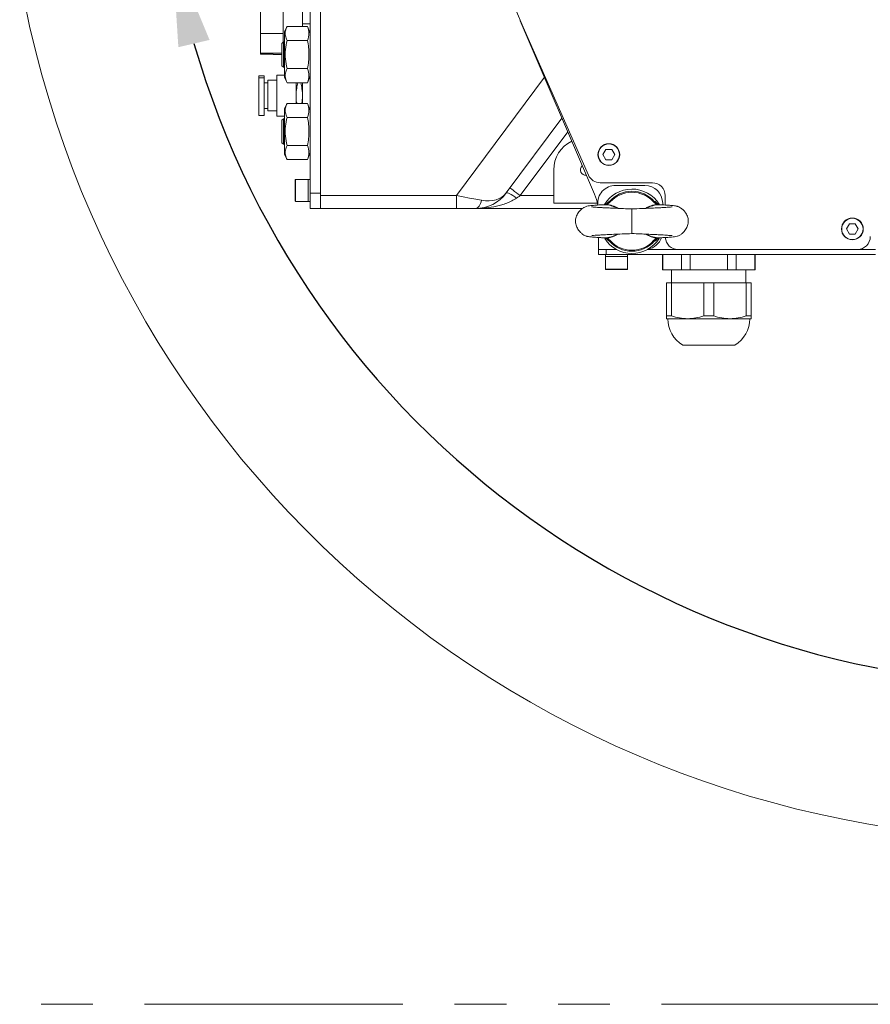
# Model space of a CAD drawing. Header units: millimetres. Extents: x 176 to 9387, y -11044 to -3322.
# Tile 3 of 256: x 2886 to 3218, y -8714 to -8331. Entities that reach past the tile are written whole.
import ezdxf

# ---------------------------------------------------------------- set-up
doc = ezdxf.new("R2010")
doc.units = ezdxf.units.MM
doc.header["$LTSCALE"] = 0.3175
doc.linetypes.add('PHANTOM2', pattern=[31.75, 15.875, -3.175, 3.175, -3.175, 3.175, -3.175])
for name, color, linetype, lineweight in [('1轮廓实线层', 7, 'Continuous', 18), ('7标注层', 4, 'Continuous', 13), ('sub', 1, 'Continuous', 18), ('双点划', 2, 'PHANTOM2', 15)]:
    doc.layers.add(name, color=color, linetype=linetype, lineweight=lineweight)
doc.styles.add('标准汉字', font='gbenor.shx', dxfattribs={"bigfont": 'gbcbig.shx'})
doc.dimstyles.new('M1：15', dxfattribs={"dimscale": 15, "dimtxt": 3.5, "dimasz": 2.5, "dimexe": 2, "dimexo": 0, "dimgap": 0.5, "dimtad": 1, "dimdec": 4, "dimdsep": 46, "dimtxsty": '标准汉字', "dimcen": 5, "dimdle": 5, "dimclrd": 1, "dimclre": 1, "dimclrt": 256, "dimadec": 4, "dimazin": 2, "dimtfac": 1, "dimtdec": 4, "dimtmove": 0, "dimatfit": 3, "dimfxl": 1, "dimtolj": 1, "dimarcsym": 0})

# ---------------------------------------------------------------- blocks, each defined once
blk = doc.blocks.new('*D25')
at = {"layer": '7标注层', "color": 1, "lineweight": -2, "ltscale": 20, "transparency": 16777216}
blk.add_line((2886.15, -8313.78), (2975.18, -8298.08), dxfattribs=at)
blk.add_arc((3286.97, -8243.11), 346.6, 196.2021, 353.7979, dxfattribs=at)
at = {"layer": '7标注层', "color": 1, "lineweight": 30, "ltscale": 20, "transparency": 16777216}
for points in [[(3625.3, -8280.21), (3637.78, -8280.89), (3633.57, -8243.11)], [(2948.05, -8341.23), (2960.22, -8338.4), (2945.63, -8303.29)]]:
    blk.add_solid(points, dxfattribs=at)
at = {"layer": 'Defpoints', "color": 0, "lineweight": 30, "ltscale": 20, "transparency": 16777216}
for p in [(3008.69, -8243.11), (4726.49, -8243.11), (2886.15, -8313.78), (1869.32, -8493.08), (3149.69, -8561.36)]:
    blk.add_point(p, dxfattribs=at)
at = {"layer": '7标注层', "ltscale": 20, "transparency": 16777216, "insert": (3314.24, -8554.77), "char_height": 52.5, "attachment_point": 5, "rotation": 5, "style": '标准汉字'}
blk.add_mtext('\\A1;167%%D', dxfattribs=at)

msp = doc.modelspace()

# ---------------------------------------------------------------- linework, layer by layer
at = {"layer": '1轮廓实线层', "ltscale": 20}
for p, q in [((2999.46952, -8088.10681), (2999.46952, -8398.10682)), ((3003.46952, -8087.10681), (3003.46952, -8399.10682)), ((3003.46952, -8088.10681), (3003.46952, -8398.10682)), ((2996.46952, -8332.10682), (2996.46952, -8278.10682)), ((2988.86952, -8294.61192), (2988.86952, -8339.33015)), ((2980.06952, -8335.87732), (2980.06952, -8302.3363)), ((3081.44493, -8330.92421), (3110.36098, -8398.59826)), ((2990.46951, -8333.13716), (2989.4695, -8335.13716)), ((2989.4695, -8335.13716), (2989.4695, -8353.07647)), ((2990.46951, -8333.13716), (2998.4695, -8333.13716)), ((2996.46952, -8332.10682), (2999.46952, -8332.10682)), ((2996.46952, -8333.13716), (2996.46952, -8332.10682)), ((2999.46952, -8335.87957), (2998.4695, -8333.13716)), ((3082.50747, -8333.37048), (3108.00482, -8391.12614)), ((2980.06952, -8335.87732), (2988.86952, -8335.87732)), ((2980.06952, -8343.60171), (2980.06952, -8335.87732)), ((2989.03292, -8339.16675), (2988.46951, -8339.73015)), ((2989.4695, -8339.18038), (2989.03292, -8339.16675)), ((2989.03292, -8339.16675), (2989.03292, -8349.04688)), ((2990.46951, -8338.62198), (2998.4695, -8338.62198)), ((2988.46951, -8339.73015), (2988.46951, -8348.48348)), ((2980.06952, -8343.92616), (2980.06952, -8343.60171)), ((2980.06952, -8343.60171), (2988.46951, -8343.60171)), ((2980.06952, -8343.92616), (2985.06951, -8343.92616)), ((2985.06951, -8344.02669), (2985.06951, -8343.92616)), ((2985.06951, -8344.02669), (2988.46951, -8344.02669)), ((2988.46951, -8348.48348), (2989.03292, -8349.04688)), ((2989.03292, -8349.04688), (2989.4695, -8349.03325)), ((2990.46951, -8349.59165), (2998.4695, -8349.59165)), ((2981.46951, -8352.39479), (2979.46951, -8352.39479)), ((2979.46951, -8352.43562), (2979.46951, -8353.22191)), ((2979.46951, -8353.22191), (2981.46951, -8353.22191)), ((2979.46951, -8353.22191), (2979.46951, -8367.83365)), ((2981.46951, -8352.43562), (2981.46951, -8353.22191)), ((2981.46951, -8353.22191), (2981.46951, -8367.83365)), ((2986.4695, -8354.10682), (2982.96952, -8354.10682)), ((2982.96952, -8354.10682), (2982.96952, -8354.91066)), ((2989.4695, -8352.10681), (2986.4695, -8352.10681)), ((2986.4695, -8352.10681), (2986.4695, -8353.17861)), ((2986.4695, -8353.17861), (2986.4695, -8368.10682)), ((2989.4695, -8353.07647), (2990.46951, -8355.07647)), ((2998.4695, -8355.07647), (2999.46952, -8352.33406)), ((3056.48903, -8399.10682), (3090.86501, -8352.97063)), ((2982.96952, -8355.10682), (2981.46951, -8355.10682)), ((2982.96952, -8354.91066), (2982.96952, -8366.10682)), ((2998.4695, -8355.07647), (2990.46951, -8355.07647)), ((2993.9695, -8355.07647), (2993.9695, -8363.13716)), ((2996.46952, -8363.13716), (2996.46952, -8355.07647)), ((2981.46951, -8365.10682), (2982.96952, -8365.10682)), ((2990.46951, -8363.13716), (2989.4695, -8365.13716)), ((2989.4695, -8365.13716), (2989.4695, -8383.07648)), ((2990.46951, -8363.13716), (2998.4695, -8363.13716)), ((2999.46952, -8365.87958), (2998.4695, -8363.13716)), ((2979.46951, -8367.81884), (2981.46951, -8367.81884)), ((2982.96952, -8366.10682), (2986.4695, -8366.10682)), ((2986.4695, -8368.10682), (2989.4695, -8368.10682)), ((2989.03292, -8369.16675), (2988.46951, -8369.73016)), ((2988.46951, -8369.73016), (2988.46951, -8378.48348)), ((2989.4695, -8369.18037), (2989.03292, -8369.16675)), ((2989.03292, -8369.16675), (2989.03292, -8379.04689)), ((2990.46951, -8368.62199), (2998.4695, -8368.62199)), ((3097.68255, -8368.92616), (3075.96825, -8398.06904)), ((3099.95506, -8374.24466), (3081.43033, -8399.10682)), ((2988.46951, -8378.48348), (2989.03292, -8379.04689)), ((2989.03292, -8379.04689), (2989.4695, -8379.03326)), ((2990.46951, -8379.59165), (2998.4695, -8379.59165)), ((3114.82452, -8381.12362), (3113.67951, -8383.10682)), ((3117.11451, -8381.12362), (3114.82452, -8381.12362)), ((3118.25952, -8383.10682), (3117.11451, -8381.12362)), ((2989.4695, -8383.07648), (2990.46951, -8385.07647)), ((2998.4695, -8385.07647), (2990.46951, -8385.07647)), ((2998.4695, -8385.07647), (2999.46952, -8382.33406)), ((2999.46952, -8383.10682), (2999.18774, -8383.10682)), ((3113.67951, -8383.10682), (3114.82452, -8385.09001)), ((3114.82452, -8385.09001), (3117.11451, -8385.09001)), ((3117.11451, -8385.09001), (3118.25952, -8383.10682)), ((3094.46951, -8389.10681), (3094.46951, -8399.10682)), ((2993.66951, -8394.01344), (2993.66951, -8392.95681)), ((2998.6695, -8392.85681), (2993.76952, -8392.85681)), ((2993.76952, -8392.85681), (2993.76952, -8393.9389)), ((2999.46952, -8392.85681), (2998.6695, -8392.85681)), ((2998.6695, -8401.35682), (2998.6695, -8392.85681)), ((2993.66951, -8401.25682), (2993.66951, -8394.01344)), ((2993.76952, -8393.9389), (2993.76952, -8401.35682)), ((3132.96951, -8394.10681), (3112.57891, -8394.10681)), ((3129.9695, -8395.10681), (3118.61682, -8395.10681)), ((2999.46952, -8398.10682), (3003.46952, -8398.10682)), ((2999.46952, -8404.10681), (2999.46952, -8398.10682)), ((3003.46952, -8399.10682), (3056.48903, -8399.10682)), ((3003.46952, -8404.10681), (3003.46952, -8399.10682)), ((3056.48903, -8404.10681), (3056.48903, -8399.10682)), ((3081.43033, -8399.10682), (3094.46951, -8399.10682)), ((3094.46951, -8399.10682), (3094.46951, -8402.10681)), ((3137.96951, -8402.77195), (3137.96951, -8399.10682)), ((2993.76952, -8401.35682), (2998.6695, -8401.35682)), ((2998.6695, -8401.35682), (2999.46952, -8401.35682)), ((3003.46952, -8404.10681), (2999.46952, -8404.10681)), ((3056.48903, -8404.10681), (3003.46952, -8404.10681)), ((3063.94, -8404.10681), (3056.48903, -8404.10681)), ((3105.71401, -8404.10681), (3063.94, -8404.10681)), ((3111.49075, -8402.10681), (3094.46951, -8402.10681)), ((3115.15373, -8402.20447), (3116.24388, -8401.33786)), ((3116.51559, -8401.57979), (3115.32011, -8402.53446)), ((3124.96951, -8404.30665), (3124.96951, -8413.90698)), ((3134.61891, -8402.53446), (3133.42343, -8401.57979)), ((3133.69514, -8401.33786), (3134.78531, -8402.20447)), ((3136.9695, -8402.7119), (3136.9695, -8402.10681)), ((3209.82451, -8410.12362), (3208.67951, -8412.10681)), ((3208.67951, -8412.10681), (3209.82451, -8414.09001)), ((3212.11451, -8410.12362), (3209.82451, -8410.12362)), ((3213.25951, -8412.10681), (3212.11451, -8410.12362)), ((3212.11451, -8414.09001), (3213.25951, -8412.10681)), ((3111.96951, -8415.44168), (3111.96951, -8420.10682)), ((3116.24388, -8416.87577), (3115.15373, -8416.00915)), ((3115.32011, -8415.67916), (3116.51559, -8416.63385)), ((3133.42343, -8416.63385), (3134.61891, -8415.67916)), ((3134.78531, -8416.00915), (3133.69514, -8416.87577)), ((3209.82451, -8414.09001), (3212.11451, -8414.09001)), ((3111.96951, -8422.10682), (3111.96951, -8420.10682)), ((3111.96951, -8420.10682), (3118.92777, -8420.10682)), ((3114.9695, -8422.10682), (3111.96951, -8422.10682)), ((3114.71951, -8422.10682), (3114.71951, -8422.90682)), ((3114.71951, -8422.90682), (3114.71951, -8427.80681)), ((3118.96951, -8422.90682), (3114.71951, -8422.90682)), ((3116.64499, -8422.90682), (3114.71951, -8422.90682)), ((3114.9695, -8420.10682), (3114.9695, -8422.10682)), ((3219.96951, -8422.10682), (3114.9695, -8422.10682)), ((3123.21952, -8422.90682), (3116.64499, -8422.90682)), ((3123.21952, -8422.90682), (3118.96951, -8422.90682)), ((3123.21952, -8422.90682), (3123.21952, -8422.10682)), ((3123.21952, -8427.80681), (3123.21952, -8422.90682)), ((3142.96952, -8420.10682), (3131.01125, -8420.10682)), ((3136.91695, -8422.10682), (3136.91695, -8428.10682)), ((3137.01796, -8428.10682), (3137.01796, -8422.10682)), ((3142.96952, -8420.10682), (3212.96951, -8420.10682)), ((3144.34223, -8422.10682), (3144.34223, -8428.10682)), ((3147.64525, -8428.10682), (3147.64525, -8422.10682)), ((3162.29377, -8422.10682), (3162.29377, -8428.10682)), ((3165.5968, -8428.10682), (3165.5968, -8422.10682)), ((3172.92106, -8422.10682), (3172.92106, -8428.10682)), ((3173.02207, -8428.10682), (3173.02207, -8422.10682)), ((3219.96951, -8420.10682), (3212.96951, -8420.10682)), ((3114.71951, -8427.80681), (3123.21952, -8427.80681)), ((3123.11952, -8427.90681), (3114.81951, -8427.90681)), ((3137.01796, -8428.10682), (3136.91695, -8428.10682)), ((3144.34223, -8428.10682), (3137.01796, -8428.10682)), ((3140.4695, -8428.10682), (3140.4695, -8433.10681)), ((3147.64525, -8428.10682), (3144.34223, -8428.10682)), ((3162.29377, -8428.10682), (3147.64525, -8428.10682)), ((3165.5968, -8428.10682), (3162.29377, -8428.10682)), ((3172.92106, -8428.10682), (3165.5968, -8428.10682)), ((3169.46951, -8433.10681), (3169.46951, -8428.10682)), ((3173.02207, -8428.10682), (3172.92106, -8428.10682)), ((3138.46951, -8433.10681), (3138.46951, -8445.94603)), ((3140.37651, -8433.10681), (3138.46951, -8433.10681)), ((3140.37651, -8445.94603), (3140.37651, -8433.10681)), ((3153.0625, -8433.10681), (3140.37651, -8433.10681)), ((3153.0625, -8433.10681), (3153.0625, -8445.94603)), ((3156.8765, -8433.10681), (3153.0625, -8433.10681)), ((3156.8765, -8445.94603), (3156.8765, -8433.10681)), ((3169.56251, -8433.10681), (3156.8765, -8433.10681)), ((3169.56251, -8433.10681), (3169.56251, -8445.94603)), ((3171.46951, -8433.10681), (3169.56251, -8433.10681)), ((3171.46951, -8445.94603), (3171.46951, -8433.10681)), ((3138.46951, -8447.10681), (3138.46951, -8445.94603)), ((3138.46951, -8445.94603), (3140.37651, -8445.94603)), ((3153.0625, -8445.94603), (3156.8765, -8445.94603)), ((3169.56251, -8445.94603), (3171.46951, -8445.94603)), ((3171.46951, -8445.94603), (3171.46951, -8447.10681)), ((3138.46951, -8447.10681), (3146.71951, -8447.10681)), ((3146.71951, -8447.10681), (3163.21951, -8447.10681)), ((3163.21951, -8447.10681), (3171.46951, -8447.10681)), ((3144.85019, -8457.418), (3160.02917, -8457.418)), ((3159.90188, -8457.48765), (3145.10476, -8457.48765)), ((3164.83427, -8457.48765), (3159.90188, -8457.48765)), ((3160.02917, -8457.418), (3165.08883, -8457.418))]:
    msp.add_line(p, q, dxfattribs=at)
at = {"layer": '1轮廓实线层', "lineweight": 0, "ltscale": 20}
for points in [[(3077.42092, -8396.1194), (3077.49796, -8396.17682), (3077.72611, -8396.34681), (3078.09663, -8396.62288), (3078.59525, -8396.9944), (3079.20281, -8397.4471), (3079.89599, -8397.96359), (3080.64812, -8398.524), (3081.43033, -8399.10682)], [(3056.48903, -8399.10682), (3059.11605, -8399.58303), (3061.67589, -8400.04705), (3064.10308, -8400.48704), (3066.33556, -8400.89174)], [(3075.96825, -8398.06904), (3076.11929, -8398.00416), (3076.39745, -8398.03985), (3076.79355, -8398.17491), (3077.29454, -8398.40491), (3077.88394, -8398.72226), (3078.5423, -8399.1165), (3079.24796, -8399.57466), (3079.97766, -8400.08162)], [(3081.43033, -8399.10682), (3080.94333, -8399.43362), (3080.45841, -8399.75901), (3079.97766, -8400.08162)], [(3066.33556, -8400.89174), (3066.17094, -8401.57278), (3065.95574, -8402.19792), (3065.69482, -8402.75297), (3065.39413, -8403.22535), (3065.06046, -8403.60435), (3064.70141, -8403.88136), (3064.32506, -8404.05013), (3063.94, -8404.10681)], [(3116.24388, -8401.33786), (3116.25345, -8401.34637), (3116.27163, -8401.36257), (3116.29787, -8401.38592), (3116.33138, -8401.41577), (3116.37118, -8401.4512), (3116.41606, -8401.49117), (3116.46469, -8401.53446), (3116.51559, -8401.57979)], [(3133.69514, -8401.33786), (3133.68557, -8401.34637), (3133.66739, -8401.36257), (3133.64115, -8401.38592), (3133.60764, -8401.41577), (3133.56784, -8401.4512), (3133.52296, -8401.49117), (3133.47433, -8401.53446), (3133.42343, -8401.57979)], [(3116.24388, -8416.87577), (3116.25345, -8416.86724), (3116.27163, -8416.85106), (3116.29787, -8416.8277), (3116.33138, -8416.79786), (3116.37118, -8416.76243), (3116.41606, -8416.72246), (3116.46469, -8416.67918), (3116.51559, -8416.63385)], [(3133.69514, -8416.87577), (3133.68557, -8416.86724), (3133.66739, -8416.85106), (3133.64115, -8416.8277), (3133.60764, -8416.79786), (3133.56784, -8416.76243), (3133.52296, -8416.72246), (3133.47433, -8416.67918), (3133.42343, -8416.63385)]]:
    msp.add_lwpolyline(points, dxfattribs=at)
at = {"layer": '1轮廓实线层', "ltscale": 20}
for centre, radius in [((3115.96951, -8383.10682), 4.25), ((3115.96951, -8383.10682), 4.15), ((3210.96951, -8412.10682), 4.25), ((3210.96951, -8412.10682), 4.15)]:
    msp.add_circle(centre, radius, dxfattribs=at)
at = {"layer": '1轮廓实线层', "lineweight": 0, "ltscale": 20}
for centre, radius, start, end in [((3286.96951, -8243.10682), 223.5, 143.1628732, 203.8199753), ((3106.96951, -8389.10682), 12.5, 115.9364753, 180), ((3106.96951, -8389.10682), 2.1, 130.0418568, 276.2306431), ((2993.76951, -8392.95682), 0.1, 90, 180), ((3112.57891, -8389.10682), 5, 203.8199753, 270), ((3118.61682, -8402.10682), 7, 90, 185.5847727), ((3124.96951, -8409.10682), 12.55, 31.7550316, 148.8483375), ((3129.96951, -8402.10682), 7, 0, 90), ((3132.96951, -8399.10682), 5, 0, 90), ((3063.94001, -8389.10682), 15, 270, 323.3102772), ((3091.96951, -8406.45664), 20, 10.5948761, 23.1362499), ((3124.96951, -8409.10682), 11.68303, 41.6805987, 138.3194013), ((3124.96951, -8409.10682), 11.31923, 41.6805987, 138.3194013), ((2993.76951, -8401.25682), 0.1, 180, 270), ((3117.47573, -8401.24061), 2.5141, 202.5433525, 210.973156), ((3132.46079, -8401.23924), 2.51696, 329.0294931, 337.4498727), ((3210.96951, -8412.10682), 4.25, 90, 180), ((3210.96951, -8412.10682), 4.25, 270, 90), ((3124.96951, -8409.10682), 12.55, 212.2654881, 327.7089603), ((3117.47838, -8416.97435), 2.51707, 149.0318174, 157.4516741), ((3129.96951, -8413.10682), 7, 280.1918538, 339.8782832), ((3132.45812, -8416.97572), 2.51993, 22.5551033, 30.9655309), ((3142.96951, -8415.10682), 5, 183.935741, 270), ((3212.96951, -8415.10682), 5, 270, 360), ((3124.96951, -8409.10682), 11.68303, 221.6805987, 318.3194013), ((3124.96951, -8409.10682), 11.31923, 221.6805987, 318.3194013), ((3114.81951, -8427.80682), 0.1, 180, 270), ((3123.11951, -8427.80682), 0.1, 270, 0), ((3146.74008, -8429.08361), 18.02321, 249.3243732, 269.9346018), ((3146.69894, -8429.0837), 18.02312, 270.0653937, 290.6756791), ((3163.2401, -8429.0835), 18.02332, 249.3244357, 269.9345392), ((3163.19894, -8429.08368), 18.02314, 270.0653803, 290.6756686), ((3150.94965, -8447.10682), 11.98014, 180, 239.3940567), ((3158.98937, -8447.10682), 11.98014, 300.6059433, 0), ((3145.10476, -8456.98765), 0.5, 239.3940567, 270), ((3164.83426, -8456.98765), 0.5, 270, 300.6059433)]:
    msp.add_arc(centre, radius, start, end, dxfattribs=at)
at = {"layer": '1轮廓实线层', "ltscale": 20}
msp.add_ellipse((3063.94001, -8389.10682), major_axis=(12.02824, -8.96222), ratio=0.666666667, start_param=5.352745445, end_param=6.283185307, dxfattribs=at)
for points, knots in [([(2990.46951, -8338.62198), (2990.20926, -8338.0137), (2989.68103, -8336.77912), (2989.70346, -8334.91191), (2990.22155, -8333.71163), (2990.46951, -8333.13716)], [0, 0, 0, 0, 1.951355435, 3.960518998, 5.80482626, 5.80482626, 5.80482626, 5.80482626]), ([(2998.4695, -8333.13716), (2998.73427, -8334.03494), (2999.27331, -8335.86276), (2998.74057, -8337.69149), (2998.4695, -8338.62198)], [0, 0, 0, 0, 2.807379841, 5.715581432, 5.715581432, 5.715581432, 5.715581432]), ([(2990.46951, -8349.59165), (2990.20926, -8348.37508), (2989.68103, -8345.90591), (2989.70346, -8342.1715), (2990.22155, -8339.77092), (2990.46951, -8338.62198)], [0, 0, 0, 0, 3.74310415, 7.59708846, 11.134847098, 11.134847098, 11.134847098, 11.134847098]), ([(2998.4695, -8338.62198), (2998.73427, -8340.41755), (2999.27331, -8344.07318), (2998.74057, -8347.73065), (2998.4695, -8349.59165)], [0, 0, 0, 0, 5.445636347, 11.086839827, 11.086839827, 11.086839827, 11.086839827]), ([(2990.46951, -8355.07647), (2990.20926, -8354.46819), (2989.68103, -8353.2336), (2989.70346, -8351.36639), (2990.22155, -8350.16611), (2990.46951, -8349.59165)], [0, 0, 0, 0, 1.951357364, 3.960520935, 5.804826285, 5.804826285, 5.804826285, 5.804826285]), ([(2998.4695, -8349.59165), (2998.73427, -8350.48943), (2999.27331, -8352.31723), (2998.74057, -8354.14597), (2998.4695, -8355.07647)], [0, 0, 0, 0, 2.807381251, 5.715581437, 5.715581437, 5.715581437, 5.715581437]), ([(2994.25959, -8363.13716), (2994.23068, -8363.00304), (2993.99297, -8361.90032), (2993.93696, -8359.89287), (2994.13449, -8357.32124), (2994.50387, -8355.77897), (2994.67212, -8355.07647)], [0, 0, 0, 0, 0.412851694, 3.394561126, 5.989858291, 8.16093639, 8.16093639, 8.16093639, 8.16093639]), ([(2995.76393, -8355.07647), (2995.95293, -8355.87402), (2996.3708, -8357.63729), (2996.49824, -8360.31489), (2996.39472, -8362.21732), (2996.20379, -8363.09859), (2996.19543, -8363.13716)], [0, 0, 0, 0, 2.462630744, 5.444546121, 8.040022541, 8.158801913, 8.158801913, 8.158801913, 8.158801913]), ([(2990.46951, -8368.62199), (2990.20926, -8368.01371), (2989.68103, -8366.77912), (2989.70346, -8364.91191), (2990.22155, -8363.71163), (2990.46951, -8363.13716)], [0, 0, 0, 0, 1.951358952, 3.960524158, 5.804832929, 5.804832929, 5.804832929, 5.804832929]), ([(2998.4695, -8363.13716), (2998.73427, -8364.03494), (2999.27331, -8365.86276), (2998.74057, -8367.69149), (2998.4695, -8368.62199)], [0, 0, 0, 0, 2.807382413, 5.71558859, 5.71558859, 5.71558859, 5.71558859]), ([(2990.46951, -8379.59165), (2990.20926, -8378.37508), (2989.68103, -8375.90591), (2989.70346, -8372.1715), (2990.22155, -8369.77093), (2990.46951, -8368.62199)], [0, 0, 0, 0, 3.74310423, 7.597096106, 11.134840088, 11.134840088, 11.134840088, 11.134840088]), ([(2998.4695, -8368.62199), (2998.73427, -8370.41756), (2999.27331, -8374.07319), (2998.74057, -8377.73066), (2998.4695, -8379.59165)], [0, 0, 0, 0, 5.445636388, 11.08683245, 11.08683245, 11.08683245, 11.08683245]), ([(2990.46951, -8385.07647), (2990.20926, -8384.46818), (2989.68103, -8383.2336), (2989.70346, -8381.3664), (2990.22155, -8380.16612), (2990.46951, -8379.59165)], [0, 0, 0, 0, 1.951355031, 3.960512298, 5.804817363, 5.804817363, 5.804817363, 5.804817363]), ([(2998.4695, -8379.59165), (2998.73427, -8380.48943), (2999.27331, -8382.31724), (2998.74057, -8384.14597), (2998.4695, -8385.07647)], [0, 0, 0, 0, 2.807380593, 5.71557426, 5.71557426, 5.71557426, 5.71557426]), ([(3079.97766, -8400.08163), (3079.37296, -8400.48742), (3078.74645, -8400.84465), (3077.46461, -8401.48769), (3076.81502, -8401.77041), (3075.50116, -8402.27732), (3074.83686, -8402.50128), (3073.49502, -8402.90044), (3072.81935, -8403.07491), (3070.79059, -8403.5311), (3069.43059, -8403.74801), (3067.37713, -8403.96424), (3066.68979, -8404.01787), (3065.31552, -8404.08911), (3064.62871, -8404.10682), (3063.94001, -8404.10682)], [0, 0, 0, 0, 2.09521971, 2.09521971, 4.19043942, 4.19043942, 6.28565913, 6.28565913, 8.380878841, 8.380878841, 12.571318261, 12.571318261, 14.666537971, 14.666537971, 16.761757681, 16.761757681, 16.761757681, 16.761757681]), ([(3113.72682, -8402.6687), (3113.43902, -8402.6839), (3112.67177, -8402.72441), (3111.1531, -8402.81557), (3109.57364, -8402.9328), (3108.44715, -8403.04917), (3107.45605, -8403.20675), (3106.39759, -8403.59049), (3105.28261, -8404.35334), (3104.21069, -8405.48274), (3103.3197, -8406.99983), (3102.85658, -8408.79319), (3103.10122, -8410.62824), (3103.85322, -8412.20457), (3104.81126, -8413.41146), (3105.76747, -8414.22776), (3106.59908, -8414.69887), (3107.17941, -8414.91138), (3107.53823, -8415.00215), (3108.09307, -8415.1114), (3108.92845, -8415.21658), (3110.33378, -8415.34012), (3112.0091, -8415.45215), (3113.36842, -8415.52394), (3113.83679, -8415.54867)], [0, 0, 0, 0, 0.783660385, 2.089218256, 4.690978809, 6.406674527, 7.907117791, 9.252601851, 10.271670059, 11.408750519, 12.684909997, 13.954268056, 15.230069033, 16.467852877, 17.611201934, 18.565592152, 19.287199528, 19.864664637, 20.523571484, 21.417226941, 22.979756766, 24.962923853, 27.35381191, 28.610692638, 28.610692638, 28.610692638, 28.610692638]), ([(3124.96951, -8404.30665), (3123.86573, -8404.26353), (3121.79211, -8404.18252), (3118.97534, -8404.06504), (3116.66292, -8403.96172), (3114.81668, -8403.8722), (3113.33004, -8403.79303), (3111.70274, -8403.69864), (3110.4059, -8403.60152), (3109.58338, -8403.53805), (3109.18113, -8403.46817), (3109.25347, -8403.50531), (3109.26334, -8403.51038)], [0, 0, 0, 0, 2.386890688, 4.48414521, 6.324762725, 7.925985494, 9.298048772, 10.589557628, 13.185245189, 14.490486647, 15.713657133, 15.907083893, 15.907083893, 15.907083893, 15.907083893]), ([(3113.60024, -8402.67952), (3113.60323, -8402.67931), (3113.65496, -8402.67564), (3114.0045, -8402.64298), (3114.52654, -8402.52359), (3114.98819, -8402.2887), (3115.15373, -8402.20447)], [0, 0, 0, 0, 0.009497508, 0.16430578, 1.114145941, 1.645146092, 1.645146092, 1.645146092, 1.645146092]), ([(3115.32011, -8402.53446), (3115.14486, -8402.55208), (3114.63081, -8402.60378), (3114.06953, -8402.64001), (3113.67578, -8402.67307), (3113.61632, -8402.67813), (3113.60386, -8402.67921), (3113.60024, -8402.67952)], [0, 0, 0, 0, 0.527326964, 1.546809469, 1.688581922, 1.715256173, 1.726182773, 1.726182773, 1.726182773, 1.726182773]), ([(3119.43908, -8404.11423), (3119.32041, -8404.04755), (3118.49642, -8403.58455), (3116.78959, -8402.96563), (3114.90398, -8402.59977), (3113.82188, -8402.66596), (3113.60024, -8402.67952)], [0, 0, 0, 0, 0.411283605, 2.855818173, 5.454428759, 6.123816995, 6.123816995, 6.123816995, 6.123816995]), ([(3115.17974, -8402.18379), (3115.16503, -8402.1947), (3115.12436, -8402.22485), (3114.96581, -8402.3041), (3114.86462, -8402.35469)], [0, 0, 0, 0, 0.1299819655, 0.3593346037, 0.3593346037, 0.3593346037, 0.3593346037]), ([(3115.12662, -8402.2187), (3115.23349, -8402.09177), (3115.64196, -8401.60658), (3116.02089, -8401.39616), (3116.19107, -8401.35167), (3116.24388, -8401.33786)], [0, 0, 0, 0, 0.287502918, 1.09893727, 1.464083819, 1.464083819, 1.464083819, 1.464083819]), ([(3115.32011, -8402.53446), (3115.84176, -8402.63605), (3117.15632, -8402.89205), (3118.65631, -8403.49138), (3119.57383, -8404.03314), (3119.79645, -8404.16459)], [0, 0, 0, 0, 1.599631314, 4.031092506, 4.81005069, 4.81005069, 4.81005069, 4.81005069]), ([(3140.62726, -8403.52951), (3140.59336, -8403.52383), (3140.50277, -8403.50864), (3139.53267, -8403.60862), (3138.18271, -8403.70039), (3136.66766, -8403.79168), (3134.62926, -8403.89798), (3131.99252, -8404.02087), (3128.71269, -8404.16013), (3126.26809, -8404.25582), (3124.96951, -8404.30665)], [0, 0, 0, 0, 1.348656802, 3.60382259, 4.97528674, 6.593926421, 8.460202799, 10.57861405, 12.971041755, 15.681946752, 15.681946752, 15.681946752, 15.681946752]), ([(3130.26973, -8404.09206), (3130.44385, -8403.98989), (3131.32061, -8403.47538), (3132.77527, -8402.89371), (3134.09731, -8402.6361), (3134.61891, -8402.53446)], [0, 0, 0, 0, 0.608375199, 3.063547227, 4.663413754, 4.663413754, 4.663413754, 4.663413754]), ([(3136.33878, -8402.67952), (3136.11713, -8402.66595), (3135.03502, -8402.59972), (3133.16472, -8402.96367), (3131.47996, -8403.56857), (3130.67748, -8404.01797), (3130.56785, -8404.07937)], [0, 0, 0, 0, 0.669393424, 3.268009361, 5.667389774, 6.047047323, 6.047047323, 6.047047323, 6.047047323]), ([(3133.69514, -8401.33786), (3133.71569, -8401.34132), (3133.84546, -8401.36311), (3134.16719, -8401.51367), (3134.63985, -8402.02188), (3134.81891, -8402.21441)], [0, 0, 0, 0, 0.153318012, 0.967831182, 1.464602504, 1.464602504, 1.464602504, 1.464602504]), ([(3136.33878, -8402.67952), (3136.33516, -8402.67921), (3136.3227, -8402.67813), (3136.26324, -8402.67307), (3135.86949, -8402.64001), (3135.30821, -8402.60378), (3134.79415, -8402.55208), (3134.61891, -8402.53446)], [0, 0, 0, 0, 0.0109266, 0.037600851, 0.179373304, 1.198855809, 1.726182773, 1.726182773, 1.726182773, 1.726182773]), ([(3135.02095, -8402.32463), (3134.93397, -8402.27834), (3134.75426, -8402.18269), (3134.71204, -8402.14722), (3134.69025, -8402.12892)], [0, 0, 0, 0, 0.1867057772, 0.3857081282, 0.3857081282, 0.3857081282, 0.3857081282]), ([(3134.78531, -8402.20447), (3134.95084, -8402.2887), (3135.41248, -8402.52359), (3135.93452, -8402.64298), (3136.28406, -8402.67564), (3136.33579, -8402.67931), (3136.33878, -8402.67952)], [0, 0, 0, 0, 0.530987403, 1.480827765, 1.635636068, 1.645133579, 1.645133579, 1.645133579, 1.645133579]), ([(3136.2122, -8415.54493), (3136.49999, -8415.52974), (3137.26725, -8415.48923), (3138.78592, -8415.39806), (3140.36538, -8415.28084), (3141.49187, -8415.16443), (3142.48297, -8415.00689), (3143.54143, -8414.62312), (3144.65641, -8413.86029), (3145.72832, -8412.73089), (3146.61932, -8411.21381), (3147.08245, -8409.42044), (3146.83779, -8407.58539), (3146.08581, -8406.00905), (3145.12776, -8404.80218), (3144.17155, -8403.98588), (3143.33994, -8403.51476), (3142.75961, -8403.30225), (3142.40079, -8403.21148), (3141.84594, -8403.10223), (3141.01057, -8402.99705), (3139.60524, -8402.87351), (3137.92992, -8402.76148), (3136.5706, -8402.6897), (3136.10223, -8402.66496)], [0, 0, 0, 0, 0.78366037, 2.089218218, 4.690978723, 6.406674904, 7.907117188, 9.25260366, 10.271667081, 11.40874752, 12.684906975, 13.954265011, 15.230065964, 16.467859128, 17.611200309, 18.56559051, 19.287197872, 19.864662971, 20.523569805, 21.417225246, 22.979755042, 24.962922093, 27.353810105, 28.610690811, 28.610690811, 28.610690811, 28.610690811]), ([(3109.31176, -8414.68412), (3109.34566, -8414.6898), (3109.43625, -8414.70497), (3110.40635, -8414.60501), (3111.75631, -8414.51325), (3113.27136, -8414.42195), (3115.30975, -8414.31565), (3117.9465, -8414.19277), (3121.22633, -8414.05347), (3123.67093, -8413.9578), (3124.96951, -8413.90698)], [0, 0, 0, 0, 1.34865622, 3.603820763, 4.975284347, 6.593923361, 8.460198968, 10.578609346, 12.971036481, 15.68193995, 15.68193995, 15.68193995, 15.68193995]), ([(3113.60024, -8415.53411), (3113.82189, -8415.54768), (3114.904, -8415.61391), (3116.77431, -8415.24997), (3118.45906, -8414.64504), (3119.26155, -8414.19566), (3119.37119, -8414.13427)], [0, 0, 0, 0, 0.669393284, 3.268023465, 5.667389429, 6.047059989, 6.047059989, 6.047059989, 6.047059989]), ([(3113.60024, -8415.53411), (3113.60386, -8415.53442), (3113.61632, -8415.53548), (3113.67577, -8415.54062), (3114.06954, -8415.57345), (3114.6308, -8415.60989), (3115.14486, -8415.66155), (3115.32011, -8415.67916)], [0, 0, 0, 0, 0.010925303, 0.037600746, 0.179372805, 1.198852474, 1.726176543, 1.726176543, 1.726176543, 1.726176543]), ([(3115.15373, -8416.00915), (3114.98819, -8415.92493), (3114.52653, -8415.69006), (3114.00451, -8415.57059), (3113.65496, -8415.538), (3113.60323, -8415.53432), (3113.60024, -8415.53411)], [0, 0, 0, 0, 0.530994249, 1.480838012, 1.635645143, 1.645142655, 1.645142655, 1.645142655, 1.645142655]), ([(3114.91807, -8415.889), (3115.00505, -8415.9353), (3115.18475, -8416.03095), (3115.22698, -8416.06641), (3115.24877, -8416.08471)], [0, 0, 0, 0, 0.1867057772, 0.3857081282, 0.3857081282, 0.3857081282, 0.3857081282]), ([(3116.24388, -8416.87577), (3116.22333, -8416.87231), (3116.09356, -8416.85048), (3115.77183, -8416.69997), (3115.29917, -8416.19175), (3115.12011, -8415.99922)], [0, 0, 0, 0, 0.153317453, 0.967825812, 1.464594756, 1.464594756, 1.464594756, 1.464594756]), ([(3119.67012, -8414.12153), (3119.48911, -8414.22797), (3118.61247, -8414.74347), (3117.15592, -8415.32091), (3115.84165, -8415.57738), (3115.32011, -8415.67916)], [0, 0, 0, 0, 0.632751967, 3.064449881, 4.664233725, 4.664233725, 4.664233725, 4.664233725]), ([(3124.96951, -8413.90698), (3126.07329, -8413.95011), (3128.14691, -8414.03112), (3130.96369, -8414.14856), (3133.2761, -8414.25192), (3135.12234, -8414.34144), (3136.60897, -8414.42061), (3138.23628, -8414.51499), (3139.53312, -8414.61211), (3140.35564, -8414.67558), (3140.75789, -8414.74546), (3140.68555, -8414.70832), (3140.67568, -8414.70325)], [0, 0, 0, 0, 2.386890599, 4.484154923, 6.324763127, 7.925985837, 9.298049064, 10.589557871, 13.185245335, 14.490486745, 15.713657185, 15.907083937, 15.907083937, 15.907083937, 15.907083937]), ([(3134.61891, -8415.67916), (3134.09737, -8415.57739), (3132.78309, -8415.32092), (3131.32617, -8414.74327), (3130.44916, -8414.22756), (3130.26778, -8414.1209)], [0, 0, 0, 0, 1.599781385, 4.031475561, 4.665514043, 4.665514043, 4.665514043, 4.665514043]), ([(3130.56114, -8414.13315), (3130.65955, -8414.1883), (3131.4637, -8414.63893), (3133.14988, -8415.24713), (3135.03502, -8415.61391), (3136.11713, -8415.54768), (3136.33878, -8415.53411)], [0, 0, 0, 0, 0.34089389, 2.785611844, 5.384387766, 6.053822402, 6.053822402, 6.053822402, 6.053822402]), ([(3134.8124, -8415.99493), (3134.70553, -8416.12186), (3134.29705, -8416.60705), (3133.91815, -8416.81748), (3133.74796, -8416.86196), (3133.69514, -8416.87577)], [0, 0, 0, 0, 0.287503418, 1.098937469, 1.464085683, 1.464085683, 1.464085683, 1.464085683]), ([(3134.61891, -8415.67916), (3134.79416, -8415.66155), (3135.30822, -8415.60989), (3135.86948, -8415.57345), (3136.26325, -8415.54062), (3136.3227, -8415.53548), (3136.33516, -8415.53442), (3136.33878, -8415.53411)], [0, 0, 0, 0, 0.52732407, 1.546803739, 1.688575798, 1.71525124, 1.726176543, 1.726176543, 1.726176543, 1.726176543]), ([(3134.75927, -8416.02984), (3134.77399, -8416.01894), (3134.81466, -8415.98879), (3134.97321, -8415.90953), (3135.0744, -8415.85894)], [0, 0, 0, 0, 0.1299819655, 0.3593346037, 0.3593346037, 0.3593346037, 0.3593346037]), ([(3136.33878, -8415.53411), (3136.33579, -8415.53432), (3136.28406, -8415.538), (3135.93451, -8415.57059), (3135.41249, -8415.69006), (3134.95084, -8415.92493), (3134.78531, -8416.00915)], [0, 0, 0, 0, 0.009497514, 0.164304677, 1.114148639, 1.645130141, 1.645130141, 1.645130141, 1.645130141])]:
    msp.add_open_spline(points, degree=3, knots=knots, dxfattribs=at)
at = {"layer": 'sub', "color": 4, "ltscale": 20}
msp.add_arc((3286.96951, -8243.10682), 407, 190, 170, dxfattribs=at)
at = {"layer": '双点划', "ltscale": 20}
msp.add_line((1926.80026, -8714.44929), (4647.13876, -8714.44929), dxfattribs=at)

# ---------------------------------------------------------------- dimensions: what is measured, and where the dimension line sits
at = {"layer": '7标注层', "ltscale": 20}
dim = msp.add_angular_dim_2l(base=(3149.6879, -8561.36136), line1=((2886.15275, -8313.78162), (1869.3169, -8493.07722)), line2=((4726.49169, -8243.10682), (3008.69393, -8243.10682)), text='167%%D', dimstyle='M1：15', override={"dimtad": 1, "dimtih": 0, "dimtoh": 0, "dimsah": 1, "dimtzin": 8}, dxfattribs=at)
dim.commit()
dim.dimension.update_dxf_attribs({"geometry": '*D25', "text_midpoint": (3314.23626, -8554.76724)})

doc.saveas('drawing.dxf')
